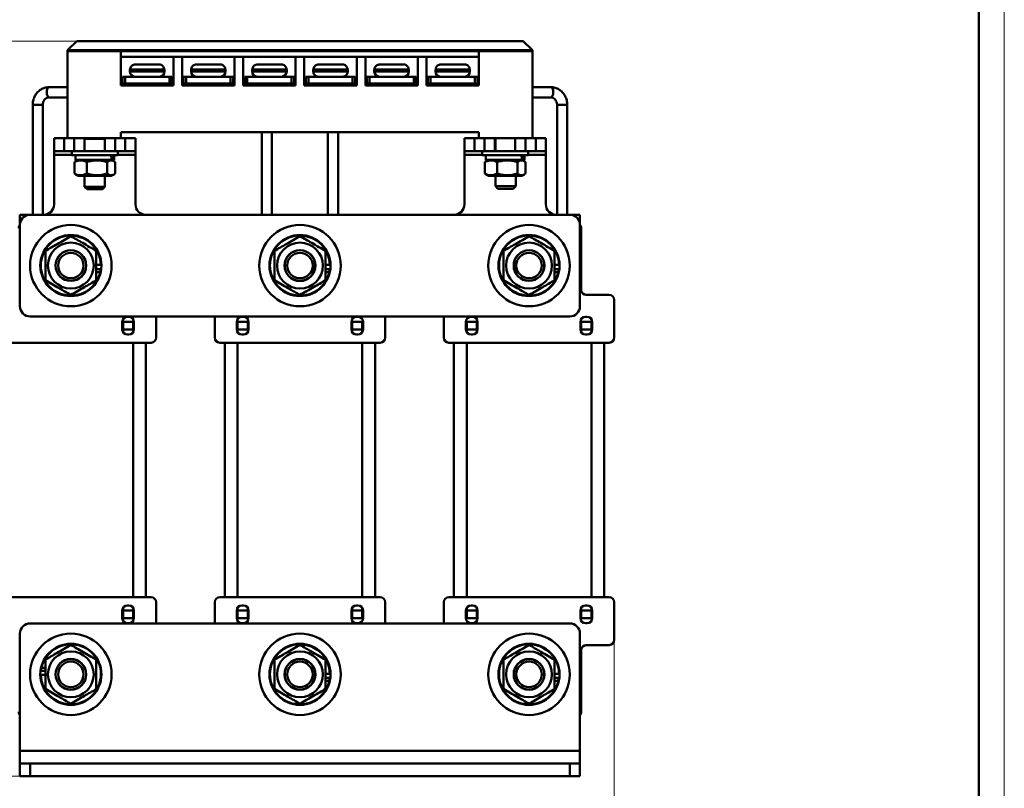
# Model space of a CAD drawing. Header units: millimetres. Extents: x 0 to 300, y 0 to 420.
# Tile 3 of 4: x 104 to 297, y 88 to 239. Entities that reach past the tile are written whole.
import ezdxf

# ---------------------------------------------------------------- set-up
doc = ezdxf.new("R2010")
doc.units = ezdxf.units.MM
doc.linetypes.add('SLD-Сплошная', pattern=[0])
doc.styles.add('SLDTEXTSTYLE0', font='TXT', dxfattribs={"width": 0.7})
doc.styles.add('SLDTEXTSTYLE1', font='TXT', dxfattribs={"width": 0.7, "bigfont": 'bigfont'})
doc.dimstyles.new('SLDDIMSTYLE0', dxfattribs={"dimtxt": 5, "dimasz": 5, "dimexe": 0, "dimexo": 0.0625, "dimgap": 1.25, "dimtad": 2, "dimdec": 1, "dimrnd": 1e-09, "dimzin": 12, "dimdsep": 46, "dimtxsty": 'SLDTEXTSTYLE0', "dimsah": 1, "dimcen": 0.09, "dimadec": 0, "dimazin": 3, "dimtfac": 1, "dimtdec": 3, "dimtofl": 0, "dimtmove": 0, "dimatfit": 3, "dimfxl": 1, "dimfrac": 2, "dimtolj": 1, "dimtzin": 12, "dimarcsym": 0})

# ---------------------------------------------------------------- blocks, each defined once
blk = doc.blocks.new('_D')
at = {"color": 7, "linetype": 'SLD-Сплошная', "lineweight": 0}
for p, q in [((96.9, 117.41), (96.9, 71.67)), ((220.4, 117.41), (220.4, 71.67)), ((96.9, 72.67), (220.4, 72.67))]:
    blk.add_line(p, q, dxfattribs=at)
at = {"color": 7, "linetype": 'SLD-Сплошная', "lineweight": 18}
for points in [[(96.9, 72.67), (101.9, 71.9), (101.9, 73.44)], [(220.4, 72.67), (215.4, 73.44), (215.4, 71.9)]]:
    blk.add_solid(points, dxfattribs=at)
at = {"color": 7, "linetype": 'SLD-Сплошная', "lineweight": 18, "insert": (156.7, 79.12), "char_height": 5, "attachment_point": 1, "style": 'SLDTEXTSTYLE1'}
blk.add_mtext('Ш', dxfattribs=at)
blk = doc.blocks.new('_D_1')
at = {"color": 7, "linetype": 'SLD-Сплошная', "lineweight": 0}
for p, q in [((114.79, 235.07), (77.9, 235.07)), ((78.9, 90.67), (78.9, 235.07)), ((105.64, 90.67), (77.9, 90.67))]:
    blk.add_line(p, q, dxfattribs=at)
at = {"color": 7, "linetype": 'SLD-Сплошная', "lineweight": 18}
for points in [[(78.9, 235.07), (78.13, 230.07), (79.67, 230.07)], [(78.9, 90.67), (79.67, 95.67), (78.13, 95.67)]]:
    blk.add_solid(points, dxfattribs=at)
at = {"color": 7, "linetype": 'SLD-Сплошная', "lineweight": 18, "insert": (72.46, 161.27), "char_height": 5, "attachment_point": 1, "rotation": 90, "style": 'SLDTEXTSTYLE1'}
blk.add_mtext('В', dxfattribs=at)

msp = doc.modelspace()

# ---------------------------------------------------------------- linework, layer by layer
at = {"color": 7, "linetype": 'SLD-Сплошная', "lineweight": 18}
msp.add_line((297, 420), (297, 0), dxfattribs=at)
at = {"color": 7, "linetype": 'SLD-Сплошная', "lineweight": 50}
for p, q in [((292, 5), (292, 415)), ((114.8, 235.07), (113, 233.27)), ((114.8, 235.07), (202.5, 235.07)), ((202.5, 235.07), (204.3, 233.27)), ((113, 233.27), (113, 233.07)), ((113, 233.27), (204.3, 233.27)), ((204.3, 233.07), (113, 233.07)), ((113, 215.97), (113, 233.07)), ((113, 233.07), (123.5, 233.07)), ((123.5, 233.07), (123.5, 226.32)), ((193.8, 226.32), (193.8, 233.07)), ((193.8, 233.07), (204.3, 233.07)), ((204.3, 233.27), (204.3, 233.07)), ((204.3, 233.07), (204.3, 215.97)), ((123.5, 231.97), (133.8, 231.97)), ((133.8, 226.32), (133.8, 231.97)), ((133.8, 231.97), (135.5, 231.97)), ((135.5, 231.97), (135.5, 226.32)), ((135.5, 231.97), (145.8, 231.97)), ((145.8, 226.32), (145.8, 231.97)), ((145.8, 231.97), (147.5, 231.97)), ((147.5, 231.97), (147.5, 226.32)), ((147.5, 231.97), (157.8, 231.97)), ((157.8, 226.32), (157.8, 231.97)), ((157.8, 231.97), (159.5, 231.97)), ((159.5, 231.97), (159.5, 226.32)), ((159.5, 231.97), (169.8, 231.97)), ((169.8, 226.32), (169.8, 231.97)), ((169.8, 231.97), (171.5, 231.97)), ((171.5, 231.97), (171.5, 226.32)), ((171.5, 231.97), (181.8, 231.97)), ((181.8, 226.32), (181.8, 231.97)), ((181.8, 231.97), (183.5, 231.97)), ((183.5, 231.97), (183.5, 226.32)), ((183.5, 231.97), (193.8, 231.97)), ((125.25, 229.47), (125.25, 229.07)), ((125.25, 229.47), (125.3, 229.47)), ((132, 229.47), (125.3, 229.47)), ((132, 229.47), (132.05, 229.47)), ((132.05, 229.07), (132.05, 229.47)), ((137.25, 229.47), (137.25, 229.07)), ((137.25, 229.47), (137.3, 229.47)), ((144, 229.47), (137.3, 229.47)), ((144, 229.47), (144.05, 229.47)), ((144.05, 229.07), (144.05, 229.47)), ((149.25, 229.47), (149.25, 229.07)), ((149.25, 229.47), (149.3, 229.47)), ((156, 229.47), (149.3, 229.47)), ((156, 229.47), (156.05, 229.47)), ((156.05, 229.07), (156.05, 229.47)), ((161.25, 229.47), (161.25, 229.07)), ((161.25, 229.47), (161.3, 229.47)), ((168, 229.47), (161.3, 229.47)), ((168, 229.47), (168.05, 229.47)), ((168.05, 229.07), (168.05, 229.47)), ((173.25, 229.47), (173.25, 229.07)), ((173.25, 229.47), (173.3, 229.47)), ((180, 229.47), (173.3, 229.47)), ((180, 229.47), (180.05, 229.47)), ((180.05, 229.07), (180.05, 229.47)), ((185.25, 229.47), (185.25, 229.07)), ((185.25, 229.47), (185.3, 229.47)), ((192, 229.47), (185.3, 229.47)), ((192, 229.47), (192.05, 229.47)), ((192.05, 229.07), (192.05, 229.47)), ((123.8, 226.97), (123.5, 226.97)), ((123.5, 226.32), (133.8, 226.32)), ((123.8, 228.07), (123.8, 226.77)), ((124.3, 228.07), (123.8, 228.07)), ((123.8, 226.77), (123.9, 226.77)), ((123.9, 226.77), (123.9, 226.32)), ((124.4, 226.77), (123.9, 226.77)), ((124.3, 226.77), (124.3, 228.07)), ((133, 228.07), (124.3, 228.07)), ((132.9, 226.77), (124.4, 226.77)), ((133.4, 226.77), (132.9, 226.77)), ((133, 228.07), (133, 226.77)), ((133.5, 228.07), (133, 228.07)), ((133.4, 226.32), (133.4, 226.77)), ((133.4, 226.77), (133.5, 226.77)), ((133.5, 226.77), (133.5, 228.07)), ((133.8, 226.97), (133.5, 226.97)), ((135.8, 226.97), (135.5, 226.97)), ((135.5, 226.32), (145.8, 226.32)), ((135.8, 228.07), (135.8, 226.77)), ((136.3, 228.07), (135.8, 228.07)), ((135.9, 226.77), (135.8, 226.77)), ((135.9, 226.77), (135.9, 226.32)), ((136.4, 226.77), (135.9, 226.77)), ((136.3, 226.77), (136.3, 228.07)), ((136.3, 228.07), (145, 228.07)), ((144.9, 226.77), (136.4, 226.77)), ((145.4, 226.77), (144.9, 226.77)), ((145, 228.07), (145, 226.77)), ((145.5, 228.07), (145, 228.07)), ((145.4, 226.32), (145.4, 226.77)), ((145.5, 226.77), (145.4, 226.77)), ((145.5, 226.77), (145.5, 228.07)), ((145.8, 226.97), (145.5, 226.97)), ((147.8, 226.97), (147.5, 226.97)), ((147.5, 226.32), (157.8, 226.32)), ((147.8, 228.07), (147.8, 226.77)), ((148.3, 228.07), (147.8, 228.07)), ((147.9, 226.77), (147.8, 226.77)), ((147.9, 226.77), (147.9, 226.32)), ((148.4, 226.77), (147.9, 226.77)), ((148.3, 226.77), (148.3, 228.07)), ((148.3, 228.07), (157, 228.07)), ((156.9, 226.77), (148.4, 226.77)), ((157.4, 226.77), (156.9, 226.77)), ((157, 228.07), (157, 226.77)), ((157.5, 228.07), (157, 228.07)), ((157.5, 226.77), (157.4, 226.77)), ((157.4, 226.32), (157.4, 226.77)), ((157.5, 226.77), (157.5, 228.07)), ((157.8, 226.97), (157.5, 226.97)), ((159.8, 226.97), (159.5, 226.97)), ((159.5, 226.32), (169.8, 226.32)), ((159.8, 228.07), (159.8, 226.77)), ((160.3, 228.07), (159.8, 228.07)), ((159.9, 226.77), (159.8, 226.77)), ((159.9, 226.77), (159.9, 226.32)), ((160.4, 226.77), (159.9, 226.77)), ((160.3, 226.77), (160.3, 228.07)), ((160.3, 228.07), (169, 228.07)), ((168.9, 226.77), (160.4, 226.77)), ((169.4, 226.77), (168.9, 226.77)), ((169, 228.07), (169, 226.77)), ((169.5, 228.07), (169, 228.07)), ((169.5, 226.77), (169.4, 226.77)), ((169.4, 226.32), (169.4, 226.77)), ((169.5, 226.77), (169.5, 228.07)), ((169.8, 226.97), (169.5, 226.97)), ((171.8, 226.97), (171.5, 226.97)), ((171.5, 226.32), (181.8, 226.32)), ((171.8, 228.07), (171.8, 226.77)), ((172.3, 228.07), (171.8, 228.07)), ((171.9, 226.77), (171.8, 226.77)), ((171.9, 226.77), (171.9, 226.32)), ((172.4, 226.77), (171.9, 226.77)), ((172.3, 226.77), (172.3, 228.07)), ((172.3, 228.07), (181, 228.07)), ((180.9, 226.77), (172.4, 226.77)), ((181.4, 226.77), (180.9, 226.77)), ((181, 228.07), (181, 226.77)), ((181.5, 228.07), (181, 228.07)), ((181.4, 226.32), (181.4, 226.77)), ((181.5, 226.77), (181.4, 226.77)), ((181.5, 226.77), (181.5, 228.07)), ((181.8, 226.97), (181.5, 226.97)), ((183.8, 226.97), (183.5, 226.97)), ((183.5, 226.32), (193.8, 226.32)), ((183.8, 228.07), (183.8, 226.77)), ((184.3, 228.07), (183.8, 228.07)), ((183.8, 226.77), (183.9, 226.77)), ((183.9, 226.77), (183.9, 226.32)), ((184.4, 226.77), (183.9, 226.77)), ((184.3, 226.77), (184.3, 228.07)), ((193, 228.07), (184.3, 228.07)), ((184.4, 226.77), (192.9, 226.77)), ((193.4, 226.77), (192.9, 226.77)), ((193, 228.07), (193, 226.77)), ((193.5, 228.07), (193, 228.07)), ((193.4, 226.32), (193.4, 226.77)), ((193.4, 226.77), (193.5, 226.77)), ((193.5, 226.77), (193.5, 228.07)), ((193.8, 226.97), (193.5, 226.97)), ((113, 226.02), (109.37, 226.02)), ((207.94, 226.02), (204.3, 226.02)), ((106.15, 222.52), (106.15, 200.97)), ((108.15, 200.97), (108.15, 222.52)), ((109.37, 224.02), (113, 224.02)), ((204.3, 224.02), (207.94, 224.02)), ((207.94, 224.02), (207.93, 224.02)), ((209.15, 222.52), (209.15, 200.97)), ((211.15, 200.97), (211.15, 222.52)), ((123.5, 215.97), (123.5, 217.17)), ((193.8, 217.17), (123.5, 217.17)), ((151.15, 217.17), (151.15, 200.97)), ((153.15, 200.97), (153.15, 217.17)), ((164.15, 217.17), (164.15, 200.97)), ((166.15, 200.97), (166.15, 217.17)), ((193.8, 217.17), (193.8, 215.97)), ((110.35, 213.47), (110.35, 215.97)), ((110.35, 215.97), (112.35, 215.97)), ((112.35, 215.97), (112.35, 213.47)), ((112.35, 215.97), (113, 215.97)), ((123.5, 215.97), (113, 215.97)), ((114.33, 213.47), (114.33, 215.97)), ((116.35, 215.97), (116.35, 213.47)), ((120.35, 213.47), (120.35, 215.97)), ((122.37, 215.97), (122.37, 213.47)), ((123.5, 215.97), (124.35, 215.97)), ((124.35, 213.47), (124.35, 215.97)), ((124.35, 215.97), (126.35, 215.97)), ((126.35, 215.97), (126.35, 213.47)), ((190.95, 213.47), (190.95, 215.97)), ((190.95, 215.97), (192.95, 215.97)), ((192.95, 215.97), (192.95, 213.47)), ((192.95, 215.97), (193.8, 215.97)), ((204.3, 215.97), (193.8, 215.97)), ((194.93, 213.47), (194.93, 215.97)), ((196.95, 215.97), (196.95, 213.47)), ((197.05, 215.97), (197.05, 213.47)), ((200.95, 213.47), (200.95, 215.97)), ((202.97, 215.97), (202.97, 213.47)), ((204.3, 215.97), (204.95, 215.97)), ((204.95, 213.47), (204.95, 215.97)), ((204.95, 215.97), (206.95, 215.97)), ((206.95, 215.97), (206.95, 213.47)), ((112.35, 213.47), (110.35, 213.47)), ((110.35, 213.47), (110.35, 212.74)), ((112.35, 213.47), (114.33, 213.47)), ((113.85, 213.47), (113.85, 212.67)), ((116.35, 213.47), (114.33, 213.47)), ((116.35, 213.47), (120.35, 213.47)), ((122.37, 213.47), (120.35, 213.47)), ((122.37, 213.47), (124.35, 213.47)), ((122.85, 212.67), (122.85, 213.47)), ((126.35, 213.47), (124.35, 213.47)), ((126.35, 212.74), (126.35, 213.47)), ((192.95, 213.47), (190.95, 213.47)), ((190.95, 213.47), (190.95, 212.74)), ((192.95, 213.47), (194.93, 213.47)), ((194.45, 213.47), (194.45, 212.67)), ((196.95, 213.47), (194.93, 213.47)), ((196.95, 213.47), (200.95, 213.47)), ((202.97, 213.47), (200.95, 213.47)), ((202.97, 213.47), (204.95, 213.47)), ((203.45, 212.67), (203.45, 213.47)), ((206.95, 213.47), (204.95, 213.47)), ((206.95, 212.74), (206.95, 213.47)), ((110.35, 212.74), (110.35, 202.97)), ((113.85, 212.67), (122.51, 212.67)), ((114.57, 211.41), (114.34, 211.32)), ((114.34, 211.32), (114.34, 209.03)), ((114.55, 212.67), (114.55, 211.77)), ((114.55, 211.77), (121.69, 211.77)), ((115.1, 211.77), (114.56, 211.46)), ((116.8, 211.32), (116.8, 209.03)), ((120.81, 211.32), (120.81, 209.03)), ((122.14, 211.46), (121.6, 211.77)), ((121.69, 211.77), (122, 211.77)), ((122, 211.77), (122.15, 211.77)), ((122.15, 211.77), (122.15, 212.67)), ((122.36, 211.32), (122.36, 209.03)), ((122.51, 212.67), (122.85, 212.67)), ((126.35, 202.97), (126.35, 212.74)), ((190.95, 212.74), (190.95, 202.97)), ((194.45, 212.67), (203.11, 212.67)), ((195.17, 211.41), (194.94, 211.32)), ((194.94, 211.32), (194.94, 209.03)), ((195.15, 212.67), (195.15, 211.77)), ((195.15, 211.77), (202.29, 211.77)), ((195.7, 211.77), (195.16, 211.46)), ((197.4, 211.32), (197.4, 209.03)), ((201.41, 211.32), (201.41, 209.03)), ((202.74, 211.46), (202.2, 211.77)), ((202.29, 211.77), (202.6, 211.77)), ((202.6, 211.77), (202.75, 211.77)), ((202.75, 211.77), (202.75, 212.67)), ((202.96, 211.32), (202.96, 209.03)), ((203.11, 212.67), (203.45, 212.67)), ((206.95, 202.97), (206.95, 212.74)), ((114.34, 209.03), (114.57, 208.94)), ((114.56, 208.88), (115.1, 208.57)), ((121.6, 208.57), (122.14, 208.88)), ((194.94, 209.03), (195.17, 208.94)), ((195.16, 208.88), (195.7, 208.57)), ((202.2, 208.57), (202.74, 208.88)), ((117.11, 208.57), (115.1, 208.57)), ((116.35, 208.57), (116.35, 206.47)), ((121.6, 208.57), (117.11, 208.57)), ((120.35, 206.47), (120.35, 208.57)), ((197.71, 208.57), (195.7, 208.57)), ((197.05, 208.57), (197.05, 206.57)), ((202.2, 208.57), (197.71, 208.57)), ((201.05, 206.57), (201.05, 208.57)), ((116.35, 206.47), (116.85, 205.97)), ((116.35, 206.47), (120.35, 206.47)), ((119.85, 205.97), (116.85, 205.97)), ((119.85, 205.97), (120.35, 206.47)), ((197.05, 206.57), (197.55, 206.07)), ((197.05, 206.57), (201.05, 206.57)), ((200.55, 206.07), (197.55, 206.07)), ((200.55, 206.07), (201.05, 206.57)), ((103.65, 200.97), (105.65, 200.97)), ((103.65, 198.98), (103.65, 200.97)), ((105.65, 200.97), (211.65, 200.97)), ((211.65, 200.97), (213.65, 200.97)), ((213.65, 200.97), (213.65, 198.98)), ((103.65, 182.97), (103.65, 198.97)), ((213.65, 198.97), (213.65, 182.97)), ((213.9, 186.22), (213.9, 198.32)), ((118.65, 191.09), (119.55, 191.09)), ((119.51, 190.27), (118.65, 190.27)), ((119.41, 189.69), (118.65, 189.69)), ((163.65, 191.09), (164.55, 191.09)), ((164.51, 190.27), (163.65, 190.27)), ((164.41, 189.69), (163.65, 189.69)), ((208.65, 191.09), (209.55, 191.09)), ((209.51, 190.27), (208.65, 190.27)), ((209.41, 189.69), (208.65, 189.69)), ((219.4, 185.22), (214.9, 185.22)), ((220.4, 176.82), (220.4, 184.22)), ((211.65, 180.97), (105.65, 180.97)), ((123.75, 179.92), (123.75, 178.42)), ((123.9, 179.92), (125.9, 179.92)), ((123.9, 179.92), (123.9, 178.42)), ((125.05, 180.92), (124.75, 180.92)), ((125.9, 179.92), (125.9, 178.42)), ((126.05, 178.42), (126.05, 179.92)), ((130.4, 176.82), (130.4, 180.97)), ((141.9, 180.97), (141.9, 176.82)), ((146.25, 179.92), (146.25, 178.42)), ((148.4, 179.92), (146.4, 179.92)), ((146.4, 178.42), (146.4, 179.92)), ((147.55, 180.92), (147.25, 180.92)), ((148.4, 178.42), (148.4, 179.92)), ((148.55, 178.42), (148.55, 179.92)), ((168.75, 179.92), (168.75, 178.42)), ((168.9, 179.92), (170.9, 179.92)), ((168.9, 179.92), (168.9, 178.42)), ((170.05, 180.92), (169.75, 180.92)), ((170.9, 179.92), (170.9, 178.42)), ((171.05, 178.42), (171.05, 179.92)), ((175.4, 176.82), (175.4, 180.97)), ((186.9, 180.97), (186.9, 176.82)), ((191.25, 179.92), (191.25, 178.42)), ((193.4, 179.92), (191.4, 179.92)), ((191.4, 178.42), (191.4, 179.92)), ((192.55, 180.92), (192.25, 180.92)), ((193.4, 178.42), (193.4, 179.92)), ((193.55, 178.42), (193.55, 179.92)), ((213.75, 179.92), (213.75, 178.42)), ((213.9, 179.92), (215.9, 179.92)), ((213.9, 179.92), (213.9, 178.42)), ((215.05, 180.92), (214.75, 180.92)), ((215.9, 179.92), (215.9, 178.42)), ((216.05, 178.42), (216.05, 179.92)), ((125.9, 178.42), (123.9, 178.42)), ((123.9, 177.9), (123.9, 178.42)), ((125.9, 177.9), (125.9, 178.42)), ((148.4, 178.42), (146.4, 178.42)), ((146.4, 178.42), (146.4, 177.9)), ((148.4, 178.42), (148.4, 177.9)), ((170.9, 178.42), (168.9, 178.42)), ((168.9, 177.9), (168.9, 178.42)), ((170.9, 177.9), (170.9, 178.42)), ((193.4, 178.42), (191.4, 178.42)), ((191.4, 178.42), (191.4, 177.9)), ((193.4, 178.42), (193.4, 177.9)), ((215.9, 178.42), (213.9, 178.42)), ((213.9, 177.9), (213.9, 178.42)), ((215.9, 177.9), (215.9, 178.42)), ((124.75, 177.42), (125.05, 177.42)), ((147.25, 177.42), (147.55, 177.42)), ((169.75, 177.42), (170.05, 177.42)), ((192.25, 177.42), (192.55, 177.42)), ((214.75, 177.42), (215.05, 177.42)), ((101.4, 175.82), (125.9, 175.82)), ((125.9, 175.82), (125.9, 125.82)), ((125.9, 175.82), (128.4, 175.82)), ((128.4, 175.82), (128.4, 125.82)), ((128.4, 175.82), (129.4, 175.82)), ((142.9, 175.82), (143.9, 175.82)), ((143.9, 175.82), (143.9, 125.82)), ((143.9, 175.82), (146.4, 175.82)), ((146.4, 175.82), (146.4, 125.82)), ((146.4, 175.82), (170.9, 175.82)), ((170.9, 175.82), (170.9, 125.82)), ((170.9, 175.82), (173.4, 175.82)), ((173.4, 175.82), (173.4, 125.82)), ((173.4, 175.82), (174.4, 175.82)), ((187.9, 175.82), (188.9, 175.82)), ((188.9, 175.82), (188.9, 125.82)), ((188.9, 175.82), (191.4, 175.82)), ((191.4, 175.82), (191.4, 125.82)), ((191.4, 175.82), (215.9, 175.82)), ((215.9, 175.82), (215.9, 125.82)), ((215.9, 175.82), (218.4, 175.82)), ((218.4, 175.82), (218.4, 125.82)), ((218.4, 175.82), (219.4, 175.82)), ((101.4, 125.82), (125.9, 125.82)), ((125.9, 125.82), (128.4, 125.82)), ((129.4, 125.82), (128.4, 125.82)), ((143.9, 125.82), (142.9, 125.82)), ((143.9, 125.82), (146.4, 125.82)), ((146.4, 125.82), (170.9, 125.82)), ((170.9, 125.82), (173.4, 125.82)), ((174.4, 125.82), (173.4, 125.82)), ((188.9, 125.82), (187.9, 125.82)), ((188.9, 125.82), (191.4, 125.82)), ((191.4, 125.82), (215.9, 125.82)), ((215.9, 125.82), (218.4, 125.82)), ((219.4, 125.82), (218.4, 125.82)), ((125.05, 124.22), (124.75, 124.22)), ((130.4, 120.67), (130.4, 124.82)), ((141.9, 124.82), (141.9, 120.67)), ((147.55, 124.22), (147.25, 124.22)), ((170.05, 124.22), (169.75, 124.22)), ((175.4, 120.67), (175.4, 124.82)), ((186.9, 124.82), (186.9, 120.67)), ((192.55, 124.22), (192.25, 124.22)), ((215.05, 124.22), (214.75, 124.22)), ((220.4, 117.42), (220.4, 124.82)), ((123.75, 123.22), (123.75, 121.72)), ((123.9, 123.22), (123.9, 123.75)), ((123.9, 123.22), (125.9, 123.22)), ((123.9, 123.22), (123.9, 121.72)), ((125.9, 123.22), (125.9, 123.75)), ((125.9, 123.22), (125.9, 121.72)), ((126.05, 121.72), (126.05, 123.22)), ((146.25, 123.22), (146.25, 121.72)), ((146.4, 123.75), (146.4, 123.22)), ((146.4, 121.72), (146.4, 123.22)), ((146.4, 123.22), (148.4, 123.22)), ((148.4, 123.75), (148.4, 123.22)), ((148.4, 121.72), (148.4, 123.22)), ((148.55, 121.72), (148.55, 123.22)), ((168.75, 123.22), (168.75, 121.72)), ((168.9, 123.22), (168.9, 123.75)), ((168.9, 123.22), (170.9, 123.22)), ((168.9, 123.22), (168.9, 121.72)), ((170.9, 123.22), (170.9, 123.75)), ((170.9, 123.22), (170.9, 121.72)), ((171.05, 121.72), (171.05, 123.22)), ((191.25, 123.22), (191.25, 121.72)), ((191.4, 123.75), (191.4, 123.22)), ((191.4, 121.72), (191.4, 123.22)), ((191.4, 123.22), (193.4, 123.22)), ((193.4, 123.75), (193.4, 123.22)), ((193.4, 121.72), (193.4, 123.22)), ((193.55, 121.72), (193.55, 123.22)), ((213.75, 123.22), (213.75, 121.72)), ((213.9, 123.22), (213.9, 123.75)), ((213.9, 123.22), (215.9, 123.22)), ((213.9, 123.22), (213.9, 121.72)), ((215.9, 123.22), (215.9, 123.75)), ((215.9, 123.22), (215.9, 121.72)), ((216.05, 121.72), (216.05, 123.22)), ((211.65, 120.67), (105.65, 120.67)), ((123.9, 121.72), (125.9, 121.72)), ((124.75, 120.72), (125.05, 120.72)), ((148.4, 121.72), (146.4, 121.72)), ((147.25, 120.72), (147.55, 120.72)), ((168.9, 121.72), (170.9, 121.72)), ((169.75, 120.72), (170.05, 120.72)), ((193.4, 121.72), (191.4, 121.72)), ((192.25, 120.72), (192.55, 120.72)), ((213.9, 121.72), (215.9, 121.72)), ((214.75, 120.72), (215.05, 120.72)), ((103.65, 118.67), (103.65, 95.67)), ((213.65, 95.67), (213.65, 118.67)), ((214.9, 116.42), (219.4, 116.42)), ((213.9, 103.32), (213.9, 115.42)), ((108.65, 110.56), (107.75, 110.56)), ((107.79, 111.37), (108.65, 111.37)), ((107.89, 111.96), (108.65, 111.96)), ((163.65, 110.79), (164.55, 110.79)), ((208.65, 110.79), (209.55, 110.79)), ((164.51, 109.97), (163.65, 109.97)), ((164.41, 109.39), (163.65, 109.39)), ((209.51, 109.97), (208.65, 109.97)), ((209.41, 109.39), (208.65, 109.39)), ((213.65, 95.67), (103.65, 95.67)), ((103.65, 95.67), (103.65, 93.17)), ((213.65, 93.17), (213.65, 95.67)), ((103.65, 90.67), (103.65, 93.17)), ((103.65, 93.17), (105.65, 93.17)), ((105.65, 93.17), (105.65, 90.67)), ((211.65, 93.17), (105.65, 93.17)), ((211.65, 90.67), (211.65, 93.17)), ((211.65, 93.17), (213.65, 93.17)), ((213.65, 93.17), (213.65, 90.67)), ((105.65, 90.67), (103.65, 90.67)), ((211.65, 90.67), (105.65, 90.67)), ((213.65, 90.67), (211.65, 90.67))]:
    msp.add_line(p, q, dxfattribs=at)
at = {"color": 8, "linetype": 'SLD-Сплошная', "lineweight": 50}
for p, q in [((128.65, 229.07), (125.25, 229.07)), ((132.05, 229.07), (128.65, 229.07)), ((140.65, 229.07), (137.25, 229.07)), ((144.05, 229.07), (140.65, 229.07)), ((152.65, 229.07), (149.25, 229.07)), ((156.05, 229.07), (152.65, 229.07)), ((164.65, 229.07), (161.25, 229.07)), ((168.05, 229.07), (164.65, 229.07)), ((176.65, 229.07), (173.25, 229.07)), ((180.05, 229.07), (176.65, 229.07)), ((188.65, 229.07), (185.25, 229.07)), ((192.05, 229.07), (188.65, 229.07)), ((124.4, 226.32), (124.4, 226.77)), ((132.9, 226.77), (132.9, 226.32)), ((136.4, 226.32), (136.4, 226.77)), ((144.9, 226.77), (144.9, 226.32)), ((148.4, 226.32), (148.4, 226.77)), ((156.9, 226.77), (156.9, 226.32)), ((160.4, 226.32), (160.4, 226.77)), ((168.9, 226.77), (168.9, 226.32)), ((172.4, 226.32), (172.4, 226.77)), ((180.9, 226.77), (180.9, 226.32)), ((184.4, 226.32), (184.4, 226.77)), ((192.9, 226.77), (192.9, 226.32)), ((106.69, 222.52), (106.15, 222.52)), ((108.15, 222.52), (106.69, 222.52)), ((211.15, 222.52), (209.15, 222.52)), ((120.35, 215.87), (116.35, 215.87)), ((110.35, 212.74), (113.85, 212.74)), ((122.85, 212.74), (126.35, 212.74)), ((190.95, 212.74), (194.45, 212.74)), ((203.45, 212.74), (206.95, 212.74))]:
    msp.add_line(p, q, dxfattribs=at)
at = {"color": 8, "linetype": 'SLD-Сплошная', "lineweight": 50, "flags": 128}
for points in [[(108.9, 225.02), (108.94, 225.41), (109.04, 225.73), (109.19, 225.95), (109.37, 226.02)], [(109.37, 224.02), (109.19, 224.1), (109.04, 224.32), (108.94, 224.64), (108.9, 225.02)], [(207.94, 226.02), (208.11, 225.95), (208.26, 225.73), (208.36, 225.41), (208.4, 225.02), (208.36, 224.64), (208.26, 224.32), (208.11, 224.1), (207.94, 224.02), (207.94, 224.02)]]:
    msp.add_lwpolyline(points, dxfattribs=at)
at = {"color": 7, "linetype": 'SLD-Сплошная', "lineweight": 50}
for centre, radius in [((113.65, 190.97), 8), ((158.65, 190.97), 8), ((203.65, 190.97), 8), ((113.65, 190.97), 6), ((113.65, 190.97), 4.5), ((158.65, 190.97), 6), ((158.65, 190.97), 4.5), ((203.65, 190.97), 6), ((203.65, 190.97), 4.5), ((113.65, 190.97), 3.02), ((113.65, 190.97), 3), ((113.65, 190.97), 2.5), ((158.65, 190.97), 3.03), ((158.65, 190.97), 3), ((158.65, 190.97), 2.5), ((203.65, 190.97), 3.02), ((203.65, 190.97), 3), ((203.65, 190.97), 2.5), ((113.65, 110.67), 8), ((158.65, 110.67), 8), ((203.65, 110.67), 8), ((113.65, 110.67), 6), ((158.65, 110.67), 6), ((203.65, 110.67), 6), ((113.65, 110.67), 4.5), ((158.65, 110.67), 4.5), ((203.65, 110.67), 4.5), ((113.65, 110.67), 3.02), ((113.65, 110.67), 3), ((113.65, 110.67), 2.5), ((158.65, 110.67), 3.03), ((158.65, 110.67), 3), ((158.65, 110.67), 2.5), ((203.65, 110.67), 3.02), ((203.65, 110.67), 3), ((203.65, 110.67), 2.5)]:
    msp.add_circle(centre, radius, dxfattribs=at)
for centre, radius, start, end in [((126.25, 229.07), 1, 180, 270), ((131.05, 229.07), 1, 270, 0), ((138.25, 229.07), 1, 180, 270), ((143.05, 229.07), 1, 270, 360), ((150.25, 229.07), 1, 180, 270), ((155.05, 229.07), 1, 270, 0), ((162.25, 229.07), 1, 180, 270), ((167.05, 229.07), 1, 270, 0), ((174.25, 229.07), 1, 180, 270), ((179.05, 229.07), 1, 270, 0), ((186.25, 229.07), 1, 180, 270), ((191.05, 229.07), 1, 270, 0), ((108.35, 202.97), 2, 270, 0), ((128.35, 202.97), 2, 180, 270), ((188.95, 202.97), 2, 270, 0), ((208.95, 202.97), 2, 180, 270), ((105.65, 198.97), 2, 90, 180), ((211.65, 198.97), 2, 0, 90), ((104.4, 198.32), 1, 138.5875, 180), ((212.9, 198.32), 1, 0, 41.4125), ((113.65, 190.97), 5.9, 1.1426, 347.4467), ((158.65, 190.97), 5.9, 1.1426, 347.4467), ((203.65, 190.97), 5.9, 1.1426, 347.4467), ((113.65, 190.97), 5.9, 347.4467, 353.1861), ((158.65, 190.97), 5.9, 347.4467, 353.1861), ((203.65, 190.97), 5.9, 347.4467, 353.1861), ((214.9, 186.22), 1, 180, 270), ((219.4, 184.22), 1, 0, 90), ((105.65, 182.97), 2, 180, 270), ((211.65, 182.97), 2, 270, 0), ((124.75, 179.92), 1, 90, 180), ((125.05, 179.92), 1, 0, 90), ((147.25, 179.92), 1, 90, 180), ((147.55, 179.92), 1, 0, 90), ((169.75, 179.92), 1, 90, 180), ((170.05, 179.92), 1, 0, 90), ((192.25, 179.92), 1, 90, 180), ((192.55, 179.92), 1, 0, 90), ((214.75, 179.92), 1, 90, 180), ((215.05, 179.92), 1, 0, 90), ((124.75, 178.42), 1, 180, 270), ((125.05, 178.42), 1, 270, 0), ((147.25, 178.42), 1, 180, 270), ((147.55, 178.42), 1, 270, 0), ((169.75, 178.42), 1, 180, 270), ((170.05, 178.42), 1, 270, 0), ((192.25, 178.42), 1, 180, 270), ((192.55, 178.42), 1, 270, 0), ((214.75, 178.42), 1, 180, 270), ((215.05, 178.42), 1, 270, 0), ((129.4, 176.82), 1, 270, 0), ((142.9, 176.82), 1, 180, 270), ((174.4, 176.82), 1, 270, 0), ((187.9, 176.82), 1, 180, 270), ((219.4, 176.82), 1, 270, 0), ((129.4, 124.82), 1, 0, 90), ((142.9, 124.82), 1, 90, 180), ((174.4, 124.82), 1, 0, 90), ((187.9, 124.82), 1, 90, 180), ((219.4, 124.82), 1, 0, 90), ((124.75, 123.22), 1, 90, 180), ((125.05, 123.22), 1, 360, 90), ((147.25, 123.22), 1, 90, 180), ((147.55, 123.22), 1, 360, 90), ((169.75, 123.22), 1, 90, 180), ((170.05, 123.22), 1, 360, 90), ((192.25, 123.22), 1, 90, 180), ((192.55, 123.22), 1, 360, 90), ((214.75, 123.22), 1, 90, 180), ((215.05, 123.22), 1, 360, 90), ((105.65, 118.67), 2, 90, 180), ((124.75, 121.72), 1, 180, 270), ((125.05, 121.72), 1, 270, 0), ((147.25, 121.72), 1, 180, 270), ((147.55, 121.72), 1, 270, 0), ((169.75, 121.72), 1, 180, 270), ((170.05, 121.72), 1, 270, 0), ((192.25, 121.72), 1, 180, 270), ((192.55, 121.72), 1, 270, 0), ((211.65, 118.67), 2, 0, 90), ((214.75, 121.72), 1, 180, 270), ((215.05, 121.72), 1, 270, 0), ((113.65, 110.67), 5.9, 181.1426, 167.4467), ((158.65, 110.67), 5.9, 1.1426, 347.4467), ((203.65, 110.67), 5.9, 1.1426, 347.4467), ((214.9, 115.42), 1, 90, 180), ((219.4, 117.42), 1, 270, 0), ((113.65, 110.67), 5.9, 167.4467, 173.1861), ((158.65, 110.67), 5.9, 347.4467, 353.1861), ((203.65, 110.67), 5.9, 347.4467, 353.1861), ((104.4, 103.32), 1, 180, 221.4096), ((212.9, 103.32), 1, 318.5904, 0)]:
    msp.add_arc(centre, radius, start, end, dxfattribs=at)
for centre, start_param, end_param in [((118.35, 210.67), 4.766317, 4.853514), ((118.35, 212.87), 4.555399, 4.641797), ((198.95, 210.67), 4.766317, 4.853514), ((198.95, 212.87), 4.555399, 4.641797)]:
    msp.add_ellipse(centre, major_axis=(-1.63, 10.43), ratio=0.329019, start_param=start_param, end_param=end_param, dxfattribs=at)
for points, knots in [([(126.33, 230.47), (126.21, 230.46), (125.98, 230.44), (125.66, 230.26), (125.43, 230), (125.32, 229.72), (125.31, 229.54), (125.3, 229.47)], [0, 0, 0, 0, 0.221551, 0.443288, 0.660461, 0.873099, 1, 1, 1, 1]), ([(128.65, 230.47), (128.39, 230.47), (127.87, 230.47), (127.16, 230.47), (126.59, 230.47), (126.41, 230.47), (126.33, 230.47)], [0, 0, 0, 0, 0.243088, 0.5, 0.756912, 1, 1, 1, 1]), ([(130.98, 230.47), (130.89, 230.47), (130.71, 230.47), (130.15, 230.47), (129.44, 230.47), (128.91, 230.47), (128.65, 230.47)], [0, 0, 0, 0, 0.2430884, 0.5, 0.7569116, 1, 1, 1, 1]), ([(132, 229.47), (131.99, 229.58), (131.97, 229.81), (131.79, 230.1), (131.54, 230.33), (131.25, 230.45), (131.06, 230.47), (130.98, 230.47)], [0, 0, 0, 0, 0.2094357, 0.418832, 0.6293899, 0.8431204, 1, 1, 1, 1]), ([(138.33, 230.47), (138.21, 230.46), (137.98, 230.44), (137.66, 230.26), (137.43, 230), (137.32, 229.72), (137.31, 229.54), (137.3, 229.47)], [0, 0, 0, 0, 0.2215508, 0.4432883, 0.6604609, 0.8730994, 1, 1, 1, 1]), ([(140.65, 230.47), (140.39, 230.47), (139.87, 230.47), (139.16, 230.47), (138.59, 230.47), (138.41, 230.47), (138.33, 230.47)], [0, 0, 0, 0, 0.243088, 0.5, 0.756912, 1, 1, 1, 1]), ([(142.98, 230.47), (142.89, 230.47), (142.71, 230.47), (142.15, 230.47), (141.44, 230.47), (140.91, 230.47), (140.65, 230.47)], [0, 0, 0, 0, 0.243088, 0.5, 0.756912, 1, 1, 1, 1]), ([(144, 229.47), (143.99, 229.58), (143.97, 229.81), (143.79, 230.1), (143.54, 230.33), (143.25, 230.45), (143.06, 230.47), (142.98, 230.47)], [0, 0, 0, 0, 0.209436, 0.418832, 0.62939, 0.84312, 1, 1, 1, 1]), ([(150.33, 230.47), (150.21, 230.46), (149.98, 230.44), (149.66, 230.26), (149.43, 230), (149.32, 229.72), (149.31, 229.54), (149.3, 229.47)], [0, 0, 0, 0, 0.2215508, 0.4432883, 0.6604609, 0.8730994, 1, 1, 1, 1]), ([(152.65, 230.47), (152.39, 230.47), (151.87, 230.47), (151.16, 230.47), (150.59, 230.47), (150.41, 230.47), (150.33, 230.47)], [0, 0, 0, 0, 0.243088, 0.5, 0.756912, 1, 1, 1, 1]), ([(154.98, 230.47), (154.89, 230.47), (154.71, 230.47), (154.15, 230.47), (153.44, 230.47), (152.91, 230.47), (152.65, 230.47)], [0, 0, 0, 0, 0.243088, 0.5, 0.756912, 1, 1, 1, 1]), ([(156, 229.47), (155.99, 229.58), (155.97, 229.81), (155.79, 230.1), (155.54, 230.33), (155.25, 230.45), (155.06, 230.47), (154.98, 230.47)], [0, 0, 0, 0, 0.209436, 0.418832, 0.62939, 0.84312, 1, 1, 1, 1]), ([(162.33, 230.47), (162.21, 230.46), (161.98, 230.44), (161.66, 230.26), (161.43, 230), (161.32, 229.72), (161.31, 229.54), (161.3, 229.47)], [0, 0, 0, 0, 0.221551, 0.443288, 0.660461, 0.873099, 1, 1, 1, 1]), ([(164.65, 230.47), (164.39, 230.47), (163.87, 230.47), (163.16, 230.47), (162.59, 230.47), (162.41, 230.47), (162.33, 230.47)], [0, 0, 0, 0, 0.2430884, 0.5, 0.7569116, 1, 1, 1, 1]), ([(166.98, 230.47), (166.89, 230.47), (166.71, 230.47), (166.15, 230.47), (165.44, 230.47), (164.91, 230.47), (164.65, 230.47)], [0, 0, 0, 0, 0.2430884, 0.5, 0.7569116, 1, 1, 1, 1]), ([(168, 229.47), (167.99, 229.58), (167.97, 229.81), (167.79, 230.1), (167.54, 230.33), (167.25, 230.45), (167.06, 230.47), (166.98, 230.47)], [0, 0, 0, 0, 0.2094357, 0.418832, 0.6293899, 0.8431204, 1, 1, 1, 1]), ([(174.33, 230.47), (174.21, 230.46), (173.98, 230.44), (173.66, 230.26), (173.43, 230), (173.32, 229.72), (173.31, 229.54), (173.3, 229.47)], [0, 0, 0, 0, 0.221551, 0.443288, 0.660461, 0.873099, 1, 1, 1, 1]), ([(176.65, 230.47), (176.39, 230.47), (175.87, 230.47), (175.16, 230.47), (174.59, 230.47), (174.41, 230.47), (174.33, 230.47)], [0, 0, 0, 0, 0.243088, 0.5, 0.756912, 1, 1, 1, 1]), ([(178.98, 230.47), (178.89, 230.47), (178.71, 230.47), (178.15, 230.47), (177.44, 230.47), (176.91, 230.47), (176.65, 230.47)], [0, 0, 0, 0, 0.243088, 0.5, 0.756912, 1, 1, 1, 1]), ([(180, 229.47), (179.99, 229.58), (179.97, 229.81), (179.79, 230.1), (179.54, 230.33), (179.25, 230.45), (179.06, 230.47), (178.98, 230.47)], [0, 0, 0, 0, 0.2094357, 0.418832, 0.6293899, 0.8431204, 1, 1, 1, 1]), ([(186.33, 230.47), (186.21, 230.46), (185.98, 230.44), (185.66, 230.26), (185.43, 230), (185.32, 229.72), (185.31, 229.54), (185.3, 229.47)], [0, 0, 0, 0, 0.221551, 0.443288, 0.660461, 0.873099, 1, 1, 1, 1]), ([(188.65, 230.47), (188.39, 230.47), (187.87, 230.47), (187.16, 230.47), (186.59, 230.47), (186.41, 230.47), (186.33, 230.47)], [0, 0, 0, 0, 0.243088, 0.5, 0.756912, 1, 1, 1, 1]), ([(190.98, 230.47), (190.89, 230.47), (190.71, 230.47), (190.15, 230.47), (189.44, 230.47), (188.91, 230.47), (188.65, 230.47)], [0, 0, 0, 0, 0.243088, 0.5, 0.756912, 1, 1, 1, 1]), ([(192, 229.47), (191.99, 229.58), (191.97, 229.81), (191.79, 230.1), (191.54, 230.33), (191.25, 230.45), (191.06, 230.47), (190.98, 230.47)], [0, 0, 0, 0, 0.209436, 0.418832, 0.62939, 0.84312, 1, 1, 1, 1]), ([(109.37, 226.02), (109.2, 226.01), (108.78, 225.99), (108.13, 225.79), (107.46, 225.38), (106.9, 224.82), (106.47, 224.12), (106.2, 223.34), (106.17, 222.79), (106.15, 222.52)], [0, 0, 0, 0, 0.095927, 0.245457, 0.394967, 0.545308, 0.697092, 0.850415, 1, 1, 1, 1]), ([(211.15, 222.52), (211.14, 222.69), (211.13, 223.14), (210.94, 223.85), (210.57, 224.6), (210.02, 225.23), (209.36, 225.7), (208.65, 225.98), (208.16, 226.01), (207.94, 226.02)], [0, 0, 0, 0, 0.091867, 0.247699, 0.404176, 0.560484, 0.71583, 0.869466, 1, 1, 1, 1]), ([(108.15, 222.52), (108.15, 222.6), (108.16, 222.86), (108.29, 223.27), (108.56, 223.68), (108.91, 223.94), (109.19, 224.02), (109.35, 224.02), (109.37, 224.02)], [0, 0, 0, 0, 0.094846, 0.303648, 0.515651, 0.73101, 0.963829, 1, 1, 1, 1]), ([(207.94, 224.02), (207.99, 224.02), (208.17, 224.01), (208.47, 223.89), (208.82, 223.59), (209.06, 223.15), (209.15, 222.77), (209.15, 222.56), (209.15, 222.52)], [0, 0, 0, 0, 0.093439, 0.318985, 0.52948, 0.753399, 0.955532, 1, 1, 1, 1]), ([(114.34, 211.32), (114.56, 211.41), (114.99, 211.59), (115.63, 211.66), (116.24, 211.56), (116.61, 211.4), (116.8, 211.32)], [0, 0, 0, 0, 0.264593, 0.534922, 0.76533, 1, 1, 1, 1]), ([(116.8, 211.32), (117.15, 211.41), (117.85, 211.59), (118.9, 211.66), (119.89, 211.56), (120.5, 211.4), (120.81, 211.32)], [0, 0, 0, 0, 0.264593, 0.534922, 0.76533, 1, 1, 1, 1]), ([(120.81, 211.32), (121.07, 211.47), (121.59, 211.78), (122.1, 211.47), (122.36, 211.32)], [0, 0, 0, 0, 0.507052, 1, 1, 1, 1]), ([(194.94, 211.32), (195.16, 211.41), (195.59, 211.59), (196.23, 211.66), (196.84, 211.56), (197.21, 211.4), (197.4, 211.32)], [0, 0, 0, 0, 0.264593, 0.534922, 0.76533, 1, 1, 1, 1]), ([(197.4, 211.32), (197.75, 211.41), (198.45, 211.59), (199.5, 211.66), (200.49, 211.56), (201.1, 211.4), (201.41, 211.32)], [0, 0, 0, 0, 0.264593, 0.534922, 0.76533, 1, 1, 1, 1]), ([(201.41, 211.32), (201.67, 211.47), (202.19, 211.78), (202.7, 211.47), (202.96, 211.32)], [0, 0, 0, 0, 0.507052, 1, 1, 1, 1]), ([(116.8, 209.03), (116.59, 208.94), (116.16, 208.76), (115.52, 208.69), (114.91, 208.79), (114.53, 208.95), (114.34, 209.03)], [0, 0, 0, 0, 0.264593, 0.534922, 0.76533, 1, 1, 1, 1]), ([(120.81, 209.03), (120.46, 208.94), (119.76, 208.76), (118.72, 208.69), (117.72, 208.79), (117.11, 208.95), (116.8, 209.03)], [0, 0, 0, 0, 0.264593, 0.534922, 0.76533, 1, 1, 1, 1]), ([(122.36, 209.03), (122.1, 208.87), (121.58, 208.56), (121.06, 208.88), (120.81, 209.03)], [0, 0, 0, 0, 0.507052, 1, 1, 1, 1]), ([(197.4, 209.03), (197.19, 208.94), (196.76, 208.76), (196.12, 208.69), (195.51, 208.79), (195.13, 208.95), (194.94, 209.03)], [0, 0, 0, 0, 0.264593, 0.534922, 0.76533, 1, 1, 1, 1]), ([(201.41, 209.03), (201.06, 208.94), (200.36, 208.76), (199.32, 208.69), (198.32, 208.79), (197.71, 208.95), (197.4, 209.03)], [0, 0, 0, 0, 0.264593, 0.534922, 0.76533, 1, 1, 1, 1]), ([(202.96, 209.03), (202.7, 208.87), (202.18, 208.56), (201.66, 208.88), (201.41, 209.03)], [0, 0, 0, 0, 0.507052, 1, 1, 1, 1]), ([(113.65, 196.75), (113.22, 196.5), (112.34, 195.99), (111.04, 195.24), (109.8, 194.52), (109.04, 194.08), (108.65, 193.86)], [0, 0, 0, 0, 0.264599, 0.534935, 0.765337, 1, 1, 1, 1]), ([(118.65, 193.86), (118.22, 194.11), (117.34, 194.62), (116.04, 195.37), (114.8, 196.08), (114.04, 196.52), (113.65, 196.75)], [0, 0, 0, 0, 0.264599, 0.534935, 0.765337, 1, 1, 1, 1]), ([(158.65, 196.75), (158.22, 196.5), (157.34, 195.99), (156.04, 195.24), (154.8, 194.52), (154.04, 194.08), (153.65, 193.86)], [0, 0, 0, 0, 0.2645989, 0.5349351, 0.7653366, 1, 1, 1, 1]), ([(163.65, 193.86), (163.22, 194.11), (162.34, 194.62), (161.04, 195.37), (159.8, 196.08), (159.04, 196.52), (158.65, 196.75)], [0, 0, 0, 0, 0.264599, 0.534935, 0.765337, 1, 1, 1, 1]), ([(203.65, 196.75), (203.22, 196.5), (202.34, 195.99), (201.04, 195.24), (199.8, 194.52), (199.04, 194.08), (198.65, 193.86)], [0, 0, 0, 0, 0.2645989, 0.5349351, 0.7653366, 1, 1, 1, 1]), ([(208.65, 193.86), (208.22, 194.11), (207.34, 194.62), (206.04, 195.37), (204.8, 196.08), (204.04, 196.52), (203.65, 196.75)], [0, 0, 0, 0, 0.264599, 0.534935, 0.765337, 1, 1, 1, 1]), ([(108.65, 193.86), (108.65, 193.38), (108.65, 192.43), (108.65, 190.96), (108.65, 189.49), (108.65, 188.56), (108.65, 188.09)], [0, 0, 0, 0, 0.250813, 0.506371, 0.750561, 1, 1, 1, 1]), ([(118.65, 188.09), (118.65, 188.56), (118.65, 189.52), (118.65, 190.99), (118.65, 192.45), (118.65, 193.39), (118.65, 193.86)], [0, 0, 0, 0, 0.250813, 0.506371, 0.750561, 1, 1, 1, 1]), ([(153.65, 193.86), (153.65, 193.38), (153.65, 192.43), (153.65, 190.96), (153.65, 189.49), (153.65, 188.56), (153.65, 188.09)], [0, 0, 0, 0, 0.250813, 0.506371, 0.750561, 1, 1, 1, 1]), ([(163.65, 188.09), (163.65, 188.56), (163.65, 189.52), (163.65, 190.99), (163.65, 192.45), (163.65, 193.39), (163.65, 193.86)], [0, 0, 0, 0, 0.250813, 0.506371, 0.750561, 1, 1, 1, 1]), ([(198.65, 193.86), (198.65, 193.38), (198.65, 192.43), (198.65, 190.96), (198.65, 189.49), (198.65, 188.56), (198.65, 188.09)], [0, 0, 0, 0, 0.250813, 0.506371, 0.750561, 1, 1, 1, 1]), ([(208.65, 188.09), (208.65, 188.56), (208.65, 189.52), (208.65, 190.99), (208.65, 192.45), (208.65, 193.39), (208.65, 193.86)], [0, 0, 0, 0, 0.250813, 0.506371, 0.750561, 1, 1, 1, 1]), ([(108.65, 188.09), (109.09, 187.84), (109.96, 187.33), (111.26, 186.58), (112.51, 185.86), (113.27, 185.42), (113.65, 185.2)], [0, 0, 0, 0, 0.264599, 0.534935, 0.765337, 1, 1, 1, 1]), ([(113.65, 185.2), (114.09, 185.45), (114.96, 185.96), (116.26, 186.71), (117.51, 187.42), (118.27, 187.86), (118.65, 188.09)], [0, 0, 0, 0, 0.264599, 0.534935, 0.765337, 1, 1, 1, 1]), ([(153.65, 188.09), (154.09, 187.84), (154.96, 187.33), (156.26, 186.58), (157.51, 185.86), (158.27, 185.42), (158.65, 185.2)], [0, 0, 0, 0, 0.264599, 0.534935, 0.765337, 1, 1, 1, 1]), ([(158.65, 185.2), (159.09, 185.45), (159.96, 185.96), (161.26, 186.71), (162.51, 187.42), (163.27, 187.86), (163.65, 188.09)], [0, 0, 0, 0, 0.264599, 0.534935, 0.765337, 1, 1, 1, 1]), ([(198.65, 188.09), (199.09, 187.84), (199.96, 187.33), (201.26, 186.58), (202.51, 185.86), (203.27, 185.42), (203.65, 185.2)], [0, 0, 0, 0, 0.264599, 0.534935, 0.765337, 1, 1, 1, 1]), ([(203.65, 185.2), (204.09, 185.45), (204.96, 185.96), (206.26, 186.71), (207.51, 187.42), (208.27, 187.86), (208.65, 188.09)], [0, 0, 0, 0, 0.264599, 0.534935, 0.765337, 1, 1, 1, 1]), ([(113.65, 116.45), (113.22, 116.2), (112.34, 115.69), (111.04, 114.94), (109.8, 114.22), (109.04, 113.78), (108.65, 113.56)], [0, 0, 0, 0, 0.264599, 0.534935, 0.765337, 1, 1, 1, 1]), ([(118.65, 113.56), (118.22, 113.81), (117.34, 114.32), (116.04, 115.07), (114.8, 115.78), (114.04, 116.22), (113.65, 116.45)], [0, 0, 0, 0, 0.264599, 0.534935, 0.765337, 1, 1, 1, 1]), ([(158.65, 116.45), (158.22, 116.2), (157.34, 115.69), (156.04, 114.94), (154.8, 114.22), (154.04, 113.78), (153.65, 113.56)], [0, 0, 0, 0, 0.264599, 0.534935, 0.765337, 1, 1, 1, 1]), ([(163.65, 113.56), (163.22, 113.81), (162.34, 114.32), (161.04, 115.07), (159.8, 115.78), (159.04, 116.22), (158.65, 116.45)], [0, 0, 0, 0, 0.264599, 0.534935, 0.765337, 1, 1, 1, 1]), ([(203.65, 116.45), (203.22, 116.2), (202.34, 115.69), (201.04, 114.94), (199.8, 114.22), (199.04, 113.78), (198.65, 113.56)], [0, 0, 0, 0, 0.264599, 0.534935, 0.765337, 1, 1, 1, 1]), ([(208.65, 113.56), (208.22, 113.81), (207.34, 114.32), (206.04, 115.07), (204.8, 115.78), (204.04, 116.22), (203.65, 116.45)], [0, 0, 0, 0, 0.264599, 0.534935, 0.765337, 1, 1, 1, 1]), ([(108.65, 113.56), (108.65, 113.08), (108.65, 112.13), (108.65, 110.66), (108.65, 109.19), (108.65, 108.26), (108.65, 107.79)], [0, 0, 0, 0, 0.250813, 0.506371, 0.750561, 1, 1, 1, 1]), ([(118.65, 107.79), (118.65, 108.26), (118.65, 109.22), (118.65, 110.69), (118.65, 112.15), (118.65, 113.09), (118.65, 113.56)], [0, 0, 0, 0, 0.250813, 0.506371, 0.750561, 1, 1, 1, 1]), ([(153.65, 113.56), (153.65, 113.08), (153.65, 112.13), (153.65, 110.66), (153.65, 109.19), (153.65, 108.26), (153.65, 107.79)], [0, 0, 0, 0, 0.250813, 0.506371, 0.750561, 1, 1, 1, 1]), ([(163.65, 107.79), (163.65, 108.26), (163.65, 109.22), (163.65, 110.69), (163.65, 112.15), (163.65, 113.09), (163.65, 113.56)], [0, 0, 0, 0, 0.250813, 0.506371, 0.750561, 1, 1, 1, 1]), ([(198.65, 113.56), (198.65, 113.08), (198.65, 112.13), (198.65, 110.66), (198.65, 109.19), (198.65, 108.26), (198.65, 107.79)], [0, 0, 0, 0, 0.250813, 0.506371, 0.750561, 1, 1, 1, 1]), ([(208.65, 107.79), (208.65, 108.26), (208.65, 109.22), (208.65, 110.69), (208.65, 112.15), (208.65, 113.09), (208.65, 113.56)], [0, 0, 0, 0, 0.250813, 0.506371, 0.750561, 1, 1, 1, 1]), ([(108.65, 107.79), (109.09, 107.54), (109.96, 107.03), (111.26, 106.28), (112.51, 105.56), (113.27, 105.12), (113.65, 104.9)], [0, 0, 0, 0, 0.264599, 0.534935, 0.765337, 1, 1, 1, 1]), ([(113.65, 104.9), (114.09, 105.15), (114.96, 105.66), (116.26, 106.41), (117.51, 107.12), (118.27, 107.56), (118.65, 107.79)], [0, 0, 0, 0, 0.264599, 0.534935, 0.765337, 1, 1, 1, 1]), ([(153.65, 107.79), (154.09, 107.54), (154.96, 107.03), (156.26, 106.28), (157.51, 105.56), (158.27, 105.12), (158.65, 104.9)], [0, 0, 0, 0, 0.264599, 0.534935, 0.765337, 1, 1, 1, 1]), ([(158.65, 104.9), (159.09, 105.15), (159.96, 105.66), (161.26, 106.41), (162.51, 107.12), (163.27, 107.56), (163.65, 107.79)], [0, 0, 0, 0, 0.264599, 0.534935, 0.765337, 1, 1, 1, 1]), ([(198.65, 107.79), (199.09, 107.54), (199.96, 107.03), (201.26, 106.28), (202.51, 105.56), (203.27, 105.12), (203.65, 104.9)], [0, 0, 0, 0, 0.264599, 0.534935, 0.765337, 1, 1, 1, 1]), ([(203.65, 104.9), (204.09, 105.15), (204.96, 105.66), (206.26, 106.41), (207.51, 107.12), (208.27, 107.56), (208.65, 107.79)], [0, 0, 0, 0, 0.264599, 0.534935, 0.765337, 1, 1, 1, 1])]:
    msp.add_open_spline(points, degree=3, knots=knots, dxfattribs=at)

# ---------------------------------------------------------------- dimensions: what is measured, and where the dimension line sits
at = {"color": 7, "linetype": 'SLD-Сплошная', "lineweight": 18}
dim = msp.add_linear_dim(base=(78.9, 235.07), p1=(105.65, 90.67), p2=(114.8, 235.07), angle=90, text='В', dimstyle='SLDDIMSTYLE0', dxfattribs=at)
dim.commit()
dim.dimension.update_dxf_attribs({"geometry": '_D_1', "text_midpoint": (78.9, 162.87), "dimtype": 160})
dim = msp.add_linear_dim(base=(220.4, 72.67), p1=(96.9, 117.42), p2=(220.4, 117.42), text='Ш', dimstyle='SLDDIMSTYLE0', dxfattribs=at)
dim.commit()
dim.dimension.update_dxf_attribs({"geometry": '_D', "text_midpoint": (158.65, 72.67), "dimtype": 160})

doc.saveas('drawing.dxf')
